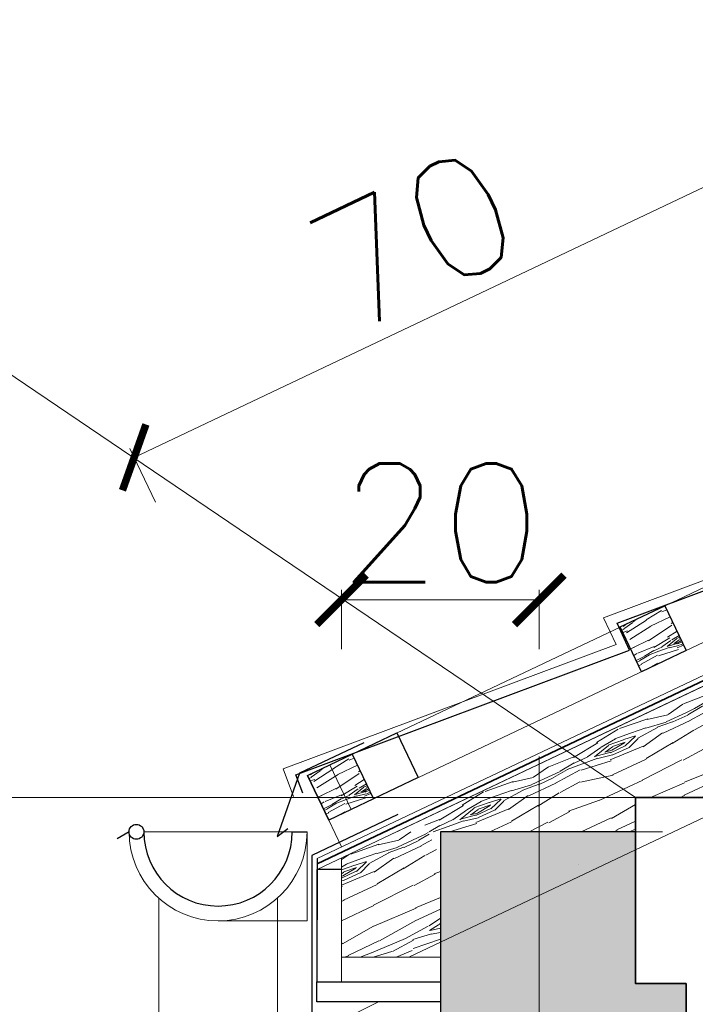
# Model space of a CAD drawing. Header units: millimetres. Extents: x -740 to 33545, y 5178 to 22494.
# Tile 170 of 250: x 8826 to 8894, y 13482 to 13581. Entities that reach past the tile are written whole.
import ezdxf
from ezdxf.lldxf.tags import DXFTag

# ---------------------------------------------------------------- set-up
doc = ezdxf.new("R2010")
doc.units = ezdxf.units.MM
doc.header["$MEASUREMENT"] = 0
doc.layers.get('Defpoints').update_dxf_attribs({"color": 252})
for name, color, linetype, lineweight in [('A_istniejÄ…ce Ĺ›ciany', 252, 'Continuous', 35), ('A_izolacja', 252, 'Continuous', 9), ('A_l.przerywana', 252, 'ICAD_ISO03W100', 9), ('l. przekrojowa', 252, 'Continuous', 30), ('l.przerywana', 252, 'ICAD_ISO03W100', 5), ('l.widokowa', 252, 'Continuous', 15), ('l.wypeĹ‚nien', 252, 'Continuous', 5), ('l.wypeĹ‚nieĹ„', 252, 'Continuous', 5), ('wymiarowanie', 252, 'Continuous', 9)]:
    doc.layers.add(name, color=color, linetype=linetype, lineweight=lineweight)
doc.styles.add('styl2', font='simplex.shx')
tags = doc.linetypes.add('ICAD_ISO03W100', pattern=[30, 12, -18]).pattern_tags.tags
tags[6:7] = [DXFTag(74, 4), DXFTag(75, 0), DXFTag(340, '0'), DXFTag(46, 1.0), DXFTag(50, 0.0), DXFTag(44, 0.0), DXFTag(45, 0.0)]
tags[4:5] = [DXFTag(74, 4), DXFTag(75, 0), DXFTag(340, '0'), DXFTag(46, 1.0), DXFTag(50, 0.0), DXFTag(44, 0.0), DXFTag(45, 0.0)]
doc.dimstyles.new('Skala 1-50', dxfattribs={"dimtxt": 12, "dimasz": 5, "dimexe": 1, "dimexo": 1, "dimgap": 1.5, "dimtad": 1, "dimdec": 1, "dimrnd": 0.5, "dimtxsty": 'styl2', "dimblk": 'ARCHTICK', "dimcen": 5, "dimadec": 0, "dimazin": 0, "dimtfac": 1, "dimtdec": 1, "dimtmove": 1, "dimatfit": 3, "dimldrblk": 'ARCHTICK', "dimfxl": 0, "dimlwd": -1, "dimlwe": -1, "dimarcsym": 0})

# ---------------------------------------------------------------- blocks, each defined once
blk = doc.blocks.new('_ArchTick')
at = {"color": 0, "linetype": 'ByBlock', "const_width": 0.15}
blk.add_lwpolyline([(-0.5, -0.5), (0.5, 0.5)], dxfattribs=at)
blk = doc.blocks.new('*D1730')
at = {"layer": 'Defpoints', "color": 0}
for p in [(8715.796005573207, 13845.3221379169), (9285.313482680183, 13845.3221379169), (8739.065644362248, 13499.58975903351)]:
    blk.add_point(p, dxfattribs=at)
at = {"layer": 'wymiarowanie', "color": 0}
for p, q in [((8720.796005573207, 13845.3221379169), (8714.796005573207, 13845.3221379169)), ((8715.796005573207, 13499.58975903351), (8715.796005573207, 13845.3221379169)), ((8720.796005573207, 13499.58975903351), (8714.796005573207, 13499.58975903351))]:
    blk.add_line(p, q, dxfattribs=at)
at = {"layer": 'wymiarowanie', "color": 0, "xscale": 5, "yscale": 5, "zscale": 5}
for p, rotation in [((8715.796005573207, 13845.3221379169), 90), ((8715.796005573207, 13499.58975903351), 270)]:
    blk.add_blockref('_ArchTick', p, dxfattribs=dict(at, rotation=rotation))
at = {"layer": 'wymiarowanie', "color": 0, "insert": (8707.450005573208, 13672.45594847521), "char_height": 12, "attachment_point": 5, "rotation": 90, "style": 'styl2'}
blk.add_mtext('345,5', dxfattribs=at)
blk = doc.blocks.new('*D1761')
at = {"layer": 'Defpoints', "color": 0}
for p in [(8900.692276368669, 13566.87598462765), (8913.216103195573, 13540.47125995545), (8849.98845261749, 13510.48222744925)]:
    blk.add_point(p, dxfattribs=at)
at = {"layer": 'wymiarowanie', "color": 0}
for p, q in [((8837.464625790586, 13536.88695212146), (8900.692276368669, 13566.87598462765)), ((8902.834989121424, 13562.35837662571), (8900.263733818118, 13567.77950622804)), ((8839.607338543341, 13532.36934411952), (8837.036083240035, 13537.79047372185))]:
    blk.add_line(p, q, dxfattribs=at)
at = {"layer": 'wymiarowanie', "color": 0, "xscale": 5, "yscale": 5, "zscale": 5}
for p, rotation in [((8900.692276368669, 13566.87598462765), 25.37510224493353), ((8837.464625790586, 13536.88695212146), 205.3751022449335)]:
    blk.add_blockref('_ArchTick', p, dxfattribs=dict(at, rotation=rotation))
at = {"layer": 'wymiarowanie', "color": 0, "insert": (8865.735819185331, 13558.92893685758), "char_height": 12, "attachment_point": 5, "rotation": 25.375102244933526, "style": 'styl2'}
blk.add_mtext('70', dxfattribs=at)
blk = doc.blocks.new('*D2462')
at = {"layer": 'Defpoints', "color": 0}
for p in [(8878.427490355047, 13522.48330429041), (8858.427490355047, 13496.40521607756), (8878.427490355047, 13496.40521607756)]:
    blk.add_point(p, dxfattribs=at)
at = {"layer": 'wymiarowanie', "color": 0}
for p, q in [((8858.427490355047, 13517.48330429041), (8858.427490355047, 13523.48330429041)), ((8878.427490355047, 13517.48330429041), (8878.427490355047, 13523.48330429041)), ((8858.427490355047, 13522.48330429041), (8878.427490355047, 13522.48330429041))]:
    blk.add_line(p, q, dxfattribs=at)
at = {"layer": 'wymiarowanie', "color": 0, "xscale": 5, "yscale": 5, "zscale": 5, "rotation": 180}
blk.add_blockref('_ArchTick', (8858.427490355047, 13522.48330429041), dxfattribs=at)
at = {"layer": 'wymiarowanie', "color": 0, "xscale": 5, "yscale": 5, "zscale": 5}
blk.add_blockref('_ArchTick', (8878.427490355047, 13522.48330429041), dxfattribs=at)
at = {"layer": 'wymiarowanie', "color": 0, "insert": (8868.427490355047, 13530.28330429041), "char_height": 12, "attachment_point": 5, "style": 'styl2'}
blk.add_mtext('20', dxfattribs=at)

msp = doc.modelspace()

# ---------------------------------------------------------------- hatches: boundary and pattern name
at = {"layer": 'l.wypeĹ‚nien'}
h = msp.add_hatch(dxfattribs=at)
h.set_pattern_fill('WOOD8', color=256, scale=15, angle=25, style=0)
h.set_pattern_definition([(374.6952, (-0.6669097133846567, 12.43302985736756), (87.90695533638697, 24.44110250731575), [1.677045, -166.02804]), (25, (0.9552836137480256, 12.85845765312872), (7.255342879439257, 19.93389073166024), [1.65, -13.35]), (43.4349, (2.450691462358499, 13.55577778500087), (20.84997571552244, 26.27314570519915), [1.42302, -46.011135]), (197.875, (3.484028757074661, 14.53415094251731), (101.501585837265, 30.78032644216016), [1.209345, -119.724525]), (199.8056, (2.333066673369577, 14.16295519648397), (142.2854208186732, 49.79819162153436), [1.65681, -164.023605]), (219.0362, (0.7742660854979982, 13.60158123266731), (-34.44459622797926, -32.61241563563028), [1.855395, -59.99118]), (34.46230000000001, (0.4206596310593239, 12.9401717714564), (61.63383241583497, 45.29096604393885), [0.91242, -90.329025]), (378.6598000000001, (1.172943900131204, 13.45647437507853), (-115.0962102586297, -37.11954935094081), [1.35831, -134.472465]), (210.7106, (2.459852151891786, 13.89106286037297), (-116.0122611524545, -70.64809635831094), [1.507485, -149.240655]), (193.6901, (1.163783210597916, 13.12118929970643), (60.71773636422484, 11.7625158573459), [0.76485, -75.720435]), (379.8056, (-1.827032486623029, 11.72654903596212), (-142.2854208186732, -49.79819162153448), [1.65681, -164.023605]), (373.6901, (-0.2682318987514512, 12.28792299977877), (-60.71773636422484, -11.76251585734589), [1.5297, -74.955585]), (25, (1.218015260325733, 12.64995805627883), (7.255342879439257, 19.93389073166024), [1.8, -13.2]), (45.556, (2.849369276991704, 13.41067092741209), (55.29458663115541, 58.88556050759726), [1.2816, -126.87846]), (28.8141, (3.746760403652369, 14.32565134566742), (183.9853135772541, 102.3445308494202), [2.254995, -223.244445]), (379.8056, (5.722560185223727, 15.41248860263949), (-142.2854208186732, -49.79819162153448), [1.65681, -164.023605]), (25, (7.281360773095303, 15.97386256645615), (7.255342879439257, 19.93389073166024), [1.65, -13.35]), (30.1944, (-4.817848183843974, 10.33190877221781), (129.6069335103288, 76.98729539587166), [1.65681, -164.023605]), (379.8056, (-3.385833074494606, 11.16517507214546), (-142.2854208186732, -49.79819162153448), [1.65681, -164.023605]), (25, (-4.944633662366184, 10.60380110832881), (7.255342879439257, 19.93389073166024), [0.8999999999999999, -14.1]), (30.1944, (-4.128956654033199, 10.98415754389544), (129.6069335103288, 76.98729539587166), [1.65681, -164.023605]), (25, (-2.696941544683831, 11.81742384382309), (7.255342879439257, 19.93389073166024), [1.5, -13.5]), (35.30480000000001, (-1.337479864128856, 12.45135123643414), (-75.22847245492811, -51.63019678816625), [1.677045, -166.02804]), (30.1944, (0.03114250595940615, 13.42056370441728), (129.6069335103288, 76.98729539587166), [1.65681, -164.023605]), (379.8056, (1.463157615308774, 14.25383000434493), (-142.2854208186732, -49.79819162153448), [1.65681, -164.023605]), (379.8056, (3.02195820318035, 14.81520396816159), (-142.2854208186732, -49.79819162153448), [1.65681, -164.023605]), (376.8699, (4.580758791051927, 15.37657793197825), (-87.90696763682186, -24.4410340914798), [2.121315, -103.94469]), (25, (6.610790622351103, 15.99218394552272), (7.255342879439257, 19.93389073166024), [2.25, -12.75]), (372.4712000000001, (9.87057030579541, 7.581842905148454), (74.31235979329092, 18.10176025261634), [1.382925, -136.910235]), (379.2894000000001, (11.2208712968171, 7.880485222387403), (-128.690825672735, -43.45882700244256), [1.507485, -149.240655]), (33.13010000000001, (9.87057030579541, 7.581842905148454), (75.22842795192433, 51.63025018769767), [1.060665, -105.005355]), (34.46230000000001, (10.75880074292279, 8.161538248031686), (61.63383241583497, 45.29096604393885), [1.824825, -89.416605]), (25, (-1.331247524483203, 2.854869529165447), (7.255342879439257, 19.93389073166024), [1.8, -13.2]), (375.5377, (0.3001064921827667, 3.615582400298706), (-74.31235667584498, -18.10178302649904), [0.91242, -90.329025]), (226.8014, (1.179176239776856, 3.859992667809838), (34.44458076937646, 32.61243909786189), [0.8077799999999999, -79.969695]), (217.9946, (0.6262308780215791, 3.271136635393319), (109.6730291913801, 84.24267088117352), [2.001255, -198.123705]), (377.875, (11.36597815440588, 8.279163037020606), (-101.5015858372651, -30.7803264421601), [1.209345, -119.724525]), (32.125, (11.36597815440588, 8.279163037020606), (88.82305976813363, 57.96951333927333), [1.209345, -119.724525]), (25, (-1.204462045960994, 2.582977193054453), (7.255342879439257, 19.93389073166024), [1.2, -13.8]), (219.0362, (-0.1168927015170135, 3.090119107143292), (-34.44459622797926, -32.61241563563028), [1.23693, -60.60966000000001]), (381.6335, (1.596175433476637, 4.385455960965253), (-223.853203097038, -87.83361267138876), [2.55441, -252.886395]), (382.7094, (3.970653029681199, 5.32718636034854), (-332.6100520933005, -138.5480159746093), [3.753, -371.54688]), (28.1798, (7.432699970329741, 6.776058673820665), (224.7692753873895, 121.3621549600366), [2.70417, -267.712185]), (34.46230000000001, (9.81633825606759, 8.05307414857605), (61.63383241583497, 45.29096604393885), [2.737245, -88.50420000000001]), (35.30480000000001, (-0.760712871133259, 1.63135401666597), (-75.22847245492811, -51.63019678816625), [1.677045, -166.02804]), (40.9454, (0.6079094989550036, 2.600566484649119), (-48.03919571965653, -38.95171180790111), [2.18403, -107.01762]), (25, (2.257584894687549, 4.031849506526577), (7.255342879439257, 19.93389073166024), [1.95, -13.05]), (376.8699, (4.024885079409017, 4.855955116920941), (-87.90696763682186, -24.4410340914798), [2.121315, -103.94469]), (28.5763, (6.054916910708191, 5.471561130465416), (197.5800458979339, 108.6836036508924), [2.40468, -238.063605]), (376.2538000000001, (8.166662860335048, 6.621791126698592), (101.5016091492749, 30.78023941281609), [1.972935, -195.321255]), (370.9638, (10.06074852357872, 7.174004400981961), (-47.12311945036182, -5.423234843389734), [1.855395, -59.99118]), (25, (11.88228075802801, 7.526878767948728), (7.255342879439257, 19.93389073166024), [1.05, -13.95]), (199.8056, (1.596175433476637, 4.385455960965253), (142.2854208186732, 49.79819162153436), [3.313605, -162.36681]), (380.2364000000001, (-1.774996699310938, 3.80649270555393), (-155.8800179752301, -56.13751749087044), [3.61248, -177.011445]), (25, (1.614496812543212, 5.056026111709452), (7.255342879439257, 19.93389073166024), [3.45, -11.55]), (29.08560000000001, (4.741258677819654, 6.514059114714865), (170.3907710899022, 96.00512621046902), [4.210694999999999, -206.324325]), (25, (8.420965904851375, 8.560948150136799), (7.255342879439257, 19.93389073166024), [3.75, -11.25]), (32.125, (-0.4437491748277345, 0.9516231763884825), (88.82305976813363, 57.96951333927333), [3.62802, -117.30585]), (31.3402, (2.62878064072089, 2.880887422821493), (102.4176423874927, 64.30882589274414), [2.71662, -133.114155]), (382.5104000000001, (4.949026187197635, 4.293849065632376), (-305.4209498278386, -125.8691633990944), [3.453255, -341.87268]), (378.4802, (8.139180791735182, 5.615935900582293), (-372.4778528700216, -124.0372767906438), [5.28417, -523.13328]), (28.0128, (-4.564277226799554, 9.78812409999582), (238.3638027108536, 127.7016033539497), [2.853945, -282.540525]), (376.8699, (-2.044692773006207, 11.12853231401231), (-87.90696763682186, -24.4410340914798), [3.18198, -102.88404]), (382.6141000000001, (1.000354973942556, 12.05194133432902), (-319.0153583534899, -132.2089210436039), [3.60312, -356.70924]), (35.6197, (4.326455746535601, 13.43742090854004), (-136.86216407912, -96.92134657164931), [2.44182, -241.74048]), (25, (6.311416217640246, 14.85954324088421), (7.255342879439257, 19.93389073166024), [3, -12]), (381.8202000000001, (-5.324990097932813, 11.41947811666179), (-237.4477096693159, -94.17316490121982), [2.70417, -267.712185]), (31.009, (-2.814566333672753, 12.42460125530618), (-129.6068950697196, -76.987345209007), [2.86575, -283.708845]), (31.7098, (-0.3583746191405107, 13.90095563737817), (-116.0123296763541, -70.64800528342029), [2.56758, -254.19105]), (379.2894000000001, (1.825924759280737, 15.25052454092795), (-128.690825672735, -43.45882700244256), [3.01497, -147.73317]), (372.9052, (4.671633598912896, 16.24648699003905), (-135.0301227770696, -29.86413131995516), [2.14767, -212.619645]), (34.46230000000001, (6.765058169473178, 16.72614683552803), (61.63383241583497, 45.29096604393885), [1.824825, -89.416605]), (28.8141, (-4.12052805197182, 8.836500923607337), (183.9853135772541, 102.3445308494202), [2.254995, -223.244445]), (372.1957, (-2.144728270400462, 9.923338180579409), (-195.7478578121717, -41.62659654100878), [3.38415, -335.03127]), (25, (1.163051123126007, 10.63824760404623), (7.255342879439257, 19.93389073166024), [3.75, -11.25]), (30.4403, (4.561705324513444, 12.22306608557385), (-143.2015572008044, -83.32654185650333), [3.16425, -313.261095]), (31.7098, (7.289789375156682, 13.82620594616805), (-116.0123296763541, -70.64800528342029), [2.56758, -254.19105]), (25, (-5.768739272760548, 12.37110129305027), (7.255342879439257, 19.93389073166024), [2.55, -12.45]), (33.13010000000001, (-3.45765441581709, 13.44877786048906), (75.22842795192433, 51.63025018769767), [4.242645, -101.823375]), (382.6141000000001, (0.09526733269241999, 15.76755923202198), (-319.0153583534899, -132.2089210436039), [3.60312, -356.70924]), (379.4725000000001, (3.421368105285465, 17.153038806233), (298.1654314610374, 105.9357284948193), [4.67172, -462.500625]), (31.8428, (0, 0), (-218.4298785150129, -134.9569950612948), [3.77691, -373.913445]), (25, (3.208475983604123, 1.992656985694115), (7.255342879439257, 19.93389073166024), [4.2, -10.8]), (381.3478000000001, (7.014968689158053, 3.767653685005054), (-434.1116011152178, -169.3284367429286), [7.06434, -699.370365]), (25, (-2.218745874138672, 4.758115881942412), (7.255342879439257, 19.93389073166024), [3.6, -11.4]), (29.7636, (1.043962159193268, 6.279541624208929), (143.2015774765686, 83.3265208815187), [3.61248, -177.011445]), (383.1524, (4.179884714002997, 8.072859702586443), (-414.1777485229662, -176.5836808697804), [4.652415, -460.58946]), (382.2737000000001, (8.457608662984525, 9.902088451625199), (-278.2315888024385, -113.1909177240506), [3.15357, -312.20337]), (379.8056, (-3.233029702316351, 6.933254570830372), (-142.2854208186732, -49.79819162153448), [3.313605, -162.36681]), (25, (-0.1154285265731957, 8.056002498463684), (7.255342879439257, 19.93389073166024), [4.8, -10.2]), (26.9092, (4.234848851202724, 10.08457015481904), (387.9044465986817, 197.4338840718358), [4.502505, -445.747425]), (28.5763, (8.249841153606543, 12.12229850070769), (197.5800458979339, 108.6836036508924), [2.40468, -238.063605])])
h.paths.add_polyline_path([(8926.766864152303, 13515.56311260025), (8922.106901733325, 13513.41516117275), (8916.287955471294, 13513.41516117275), (8916.287955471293, 13510.73299063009), (8898.427490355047, 13502.50043249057), (8888.17426038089, 13502.50043249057), (8888.17426038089, 13499.02756427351), (8878.427490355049, 13499.02756427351), (8868.427490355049, 13499.02756427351), (8867.187362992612, 13499.02756427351), (8866.59098427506, 13500.27718162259), (8921.655140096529, 13526.39424818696)])
h.paths.add_polyline_path([(8863.956342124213, 13499.02756427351), (8867.187362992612, 13499.02756427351), (8868.427490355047, 13496.42907337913), (8868.427490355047, 13487.86687621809), (8865.237554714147, 13486.35388178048), (8858.427490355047, 13486.35388178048), (8858.427490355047, 13495.21945983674), (8858.427490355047, 13496.40521607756)])
h = msp.add_hatch(dxfattribs=at)
h.set_pattern_fill('WOOD8', color=256, scale=10, angle=25.37510224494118, style=0)
h.set_pattern_definition([(15.07030224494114, (6565.990117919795, -2814.51909694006), (58.49670824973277, 16.67738744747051), [1.11803, -110.68536]), (25.37510224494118, (6567.069700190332, -2814.228404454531), (4.749790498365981, 13.32064150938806), [1.1, -8.9]), (43.81000224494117, (6568.063573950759, -2813.757007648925), (13.78501727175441, 17.60605445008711), [0.94868, -30.67409]), (198.2501022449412, (6568.748180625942, -2813.100262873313), (67.53193360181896, 20.96277968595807), [0.8062300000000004, -79.81635000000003]), (200.1807022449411, (6567.982509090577, -2813.352744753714), (94.63757113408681, 33.81908506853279), [1.10454, -109.34907]), (219.4113022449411, (6566.945781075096, -2813.733789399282), (-22.82023576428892, -21.89147730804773), [1.23693, -39.99412]), (34.83740224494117, (6566.712935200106, -2814.176262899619), (40.89066947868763, 30.46233003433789), [0.6082799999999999, -60.21934999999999]), (19.03490224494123, (6567.212193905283, -2813.828785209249), (-76.56715490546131, -25.2481712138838), [0.9055399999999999, -89.64831]), (211.0857022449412, (6568.068217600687, -2813.533449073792), (-77.03150768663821, -47.60405496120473), [1.00499, -99.49377000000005]), (194.0652022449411, (6567.207550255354, -2814.052343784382), (40.42628617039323, 8.1065106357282), [0.5099, -50.48029]), (20.18070224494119, (6565.219802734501, -2814.995137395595), (-94.6375711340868, -33.81908506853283), [1.10454, -109.34907]), (14.06520224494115, (6566.256530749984, -2814.614092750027), (-40.42628617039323, -8.106510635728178), [1.0198, -49.97039]), (25.37510224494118, (6567.245760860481, -2814.366254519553), (4.749790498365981, 13.32064150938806), [1.2, -8.8]), (45.93110224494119, (6568.329986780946, -2813.852003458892), (36.60526283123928, 39.49753126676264), [0.8544, -84.58564000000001]), (29.18920224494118, (6568.924241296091, -2813.238112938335), (122.2075663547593, 69.031225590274), [1.50333, -148.82963]), (20.18070224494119, (6570.236669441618, -2812.50494695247), (-94.6375711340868, -33.81908506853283), [1.10454, -109.34907]), (25.37510224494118, (6571.273397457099, -2812.123902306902), (4.749790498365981, 13.32064150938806), [1.1, -8.9]), (30.56950224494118, (6563.232055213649, -2815.937931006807), (86.06676105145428, 51.88943078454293), [1.10454, -109.34907]), (20.18070224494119, (6564.18307471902, -2815.376182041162), (-94.6375711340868, -33.81908506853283), [1.10454, -109.34907]), (25.37510224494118, (6563.146346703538, -2815.757226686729), (4.749790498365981, 13.32064150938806), [0.6, -9.399999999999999]), (30.56950224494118, (6563.688459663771, -2815.500101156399), (86.06676105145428, 51.88943078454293), [1.10454, -109.34907]), (25.37510224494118, (6564.639479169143, -2814.938352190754), (4.749790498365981, 13.32064150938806), [1, -9]), (35.67990224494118, (6565.54300076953, -2814.509809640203), (-49.92590115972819, -34.74772685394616), [1.11803, -110.68536]), (30.56950224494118, (6566.451166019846, -2813.857708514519), (86.06676105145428, 51.88943078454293), [1.10454, -109.34907]), (20.18070224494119, (6567.402185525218, -2813.295959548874), (-94.6375711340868, -33.81908506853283), [1.10454, -109.34907]), (20.18070224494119, (6568.438913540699, -2812.914914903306), (-94.6375711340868, -33.81908506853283), [1.10454, -109.34907]), (17.24500224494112, (6569.475641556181, -2812.533870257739), (-58.49671674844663, -16.67734189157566), [1.41421, -69.29646000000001]), (25.37510224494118, (6570.826280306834, -2812.114615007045), (4.749790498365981, 13.32064150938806), [1.5, -8.5]), (12.84630224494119, (6573.036126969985, -2817.707161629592), (49.46150671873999, 12.39191648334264), [0.9219500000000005, -91.27349000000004]), (19.66450224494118, (6573.935004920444, -2817.502177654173), (-85.6023699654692, -29.53359919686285), [1.004990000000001, -99.49377000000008]), (33.50520224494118, (6573.036126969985, -2817.707161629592), (49.92587125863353, 34.74776225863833), [0.7071099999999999, -70.00357]), (34.83740224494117, (6573.625737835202, -2817.316829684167), (40.89066947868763, 30.46233003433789), [1.21655, -59.61106999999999]), (25.37510224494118, (6565.58903924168, -2820.907299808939), (4.749790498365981, 13.32064150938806), [1.2, -8.8]), (15.91280224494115, (6566.673265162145, -2820.393048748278), (-49.46150454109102, -12.39193165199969), [0.60828, -60.21935]), (227.1765022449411, (6567.258232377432, -2820.226275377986), (22.8202253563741, 21.89149288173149), [0.53852, -53.31313]), (218.3697022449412, (6566.892180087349, -2820.621250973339), (72.74611034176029, 56.63924296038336), [1.33417, -132.08247]), (18.25010224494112, (6574.030000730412, -2817.235764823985), (-67.53193360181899, -20.962779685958), [0.80623, -79.81635]), (32.50010224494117, (6574.030000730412, -2817.235764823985), (58.96109731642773, 39.03318064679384), [0.80623, -79.81635]), (25.37510224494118, (6565.67474775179, -2821.088004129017), (4.749790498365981, 13.32064150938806), [0.8, -9.200000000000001]), (219.4113022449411, (6566.3975650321, -2820.745170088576), (-22.82023576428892, -21.89147730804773), [0.8246199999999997, -40.40644]), (22.00860224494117, (6567.533932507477, -2819.874154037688), (-148.8489224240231, -59.53149012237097), [1.702939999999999, -168.59093]), (23.08450224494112, (6569.112773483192, -2819.23598386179), (-221.1305925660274, -93.81503505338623), [2.502000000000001, -247.6979200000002]), (28.55490224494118, (6571.414431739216, -2818.254979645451), (149.3132894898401, 81.88737081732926), [1.80278, -178.47479]), (34.83740224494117, (6572.997916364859, -2817.39325089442), (40.89066947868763, 30.46233003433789), [1.82483, -59.0028]), (35.67990224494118, (6565.974727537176, -2821.720469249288), (-49.92590115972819, -34.74772685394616), [1.11803, -110.68536]), (41.32050224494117, (6566.882892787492, -2821.068368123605), (-31.8554401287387, -26.17691756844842), [1.456019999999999, -71.34507999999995]), (25.37510224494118, (6567.976406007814, -2820.106999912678), (4.749790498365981, 13.32064150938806), [1.3, -8.7]), (17.24500224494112, (6569.150984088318, -2819.549894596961), (-58.49671674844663, -16.67734189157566), [1.41421, -69.29646000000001]), (28.95140224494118, (6570.501622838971, -2819.130639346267), (131.2428602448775, 73.3165175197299), [1.60312, -158.70907]), (16.62890224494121, (6571.904403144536, -2818.354619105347), (67.53194952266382, 20.96272176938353), [1.31529, -130.21417]), (11.33890224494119, (6573.164689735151, -2817.978218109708), (-31.39107012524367, -3.821080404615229), [1.23693, -39.99412]), (25.37510224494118, (6574.377478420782, -2817.735023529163), (4.749790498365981, 13.32064150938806), [0.7000000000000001, -9.3]), (200.1807022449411, (6567.533932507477, -2819.874154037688), (94.63757113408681, 33.81908506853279), [2.20907, -108.24454]), (20.61150224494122, (6565.289059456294, -2820.274834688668), (-103.6727738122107, -38.10454511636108), [2.40832, -118.00763]), (25.37510224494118, (6567.543219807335, -2819.427036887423), (4.749790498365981, 13.32064150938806), [2.3, -7.7]), (29.46070224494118, (6569.621319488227, -2818.441389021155), (113.1724004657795, 64.74571326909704), [2.807129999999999, -137.54955]), (25.37510224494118, (6572.065471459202, -2817.060765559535), (4.749790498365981, 13.32064150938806), [2.5, -7.5]), (32.50010224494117, (6566.188998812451, -2822.172230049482), (58.96109731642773, 39.03318064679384), [2.41868, -78.2039]), (31.71530224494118, (6568.228887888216, -2820.872671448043), (67.99629036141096, 43.31863175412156), [1.81108, -88.74277000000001]), (22.88550224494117, (6569.769518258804, -2819.920590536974), (-203.0602494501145, -85.2439814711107), [2.30217, -227.91512]), (18.85530224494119, (6571.890472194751, -2819.025294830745), (-247.7718886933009, -84.31541852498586), [3.52278, -348.7555199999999]), (28.38790224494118, (6563.403472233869, -2816.299339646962), (158.3484450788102, 86.17291224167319), [1.90263, -188.36035]), (17.24500224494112, (6565.077309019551, -2815.394756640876), (-58.49671674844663, -16.67734189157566), [2.12132, -68.58936000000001]), (22.98920224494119, (6567.10326714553, -2814.765873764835), (-212.0953244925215, -89.52972853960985), [2.40208, -237.80616]), (35.99480224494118, (6569.314573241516, -2813.827723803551), (-90.81647597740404, -65.21017876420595), [1.62788, -161.16032]), (25.37510224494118, (6570.63164503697, -2812.870999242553), (4.749790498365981, 13.32064150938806), [2, -8]), (22.19530224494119, (6562.889221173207, -2815.215113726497), (-157.8840637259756, -63.8171006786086), [1.802779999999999, -178.4747899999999]), (31.38410224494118, (6564.558414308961, -2814.534089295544), (-86.06673520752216, -51.88946382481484), [1.9105, -189.13923]), (32.08490224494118, (6566.189396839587, -2813.539154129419), (-77.03155376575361, -47.60399454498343), [1.71172, -169.4607]), (19.66450224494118, (6567.639675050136, -2812.629927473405), (-85.6023699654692, -29.53359919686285), [2.009980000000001, -98.48878000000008]), (13.28030224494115, (6569.532426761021, -2811.95354669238), (-89.88781126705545, -20.49833071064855), [1.43178, -141.7464299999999]), (34.83740224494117, (6570.92591976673, -2811.624643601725), (40.89066947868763, 30.46233003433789), [1.21655, -59.61106999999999]), (29.18920224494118, (6563.703452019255, -2816.931804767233), (122.2075663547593, 69.031225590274), [1.50333, -148.82963]), (12.57080224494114, (6565.015880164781, -2816.198638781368), (-130.314096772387, -28.60480758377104), [2.2561, -223.35418]), (25.37510224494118, (6567.21789896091, -2815.70760597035), (4.749790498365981, 13.32064150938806), [2.5, -7.5]), (30.81540224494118, (6569.476702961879, -2814.636249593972), (-95.10198176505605, -56.17483801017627), [2.109499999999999, -208.8407299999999]), (32.08490224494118, (6571.288389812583, -2813.555605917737), (-77.03155376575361, -47.60399454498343), [1.71172, -169.4607]), (25.37510224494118, (6562.589241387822, -2814.582648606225), (4.749790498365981, 13.32064150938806), [1.7, -8.299999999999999]), (33.50520224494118, (6564.125228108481, -2813.854126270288), (49.92587125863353, 34.74776225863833), [2.82843, -67.88225]), (22.98920224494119, (6566.483671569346, -2812.29279848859), (-212.0953244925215, -89.52972853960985), [2.40208, -237.80616]), (19.84760224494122, (6568.694977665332, -2811.354648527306), (198.3103399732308, 71.92364307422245), [3.114480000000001, -308.3337500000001]), (32.21790224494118, (6566.488978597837, -2822.804695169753), (-145.0277810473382, -90.92273514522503), [2.51794, -249.2756299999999]), (25.37510224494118, (6568.619219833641, -2821.462282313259), (4.749790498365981, 13.32064150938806), [2.8, -7.199999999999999]), (21.72290224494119, (6571.149080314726, -2820.262363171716), (-288.6625012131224, -114.7778774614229), [4.70956, -466.24691]), (25.37510224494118, (6564.989079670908, -2819.642369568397), (4.749790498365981, 13.32064150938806), [2.4, -7.6]), (30.13870224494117, (6567.157531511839, -2818.613867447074), (95.10199537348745, 56.17482411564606), [2.408319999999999, -118.00763]), (23.52750224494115, (6569.240274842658, -2817.404661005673), (-275.3418855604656, -119.5276022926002), [3.101610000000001, -307.0596400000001]), (22.64880224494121, (6572.084046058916, -2816.166531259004), (-184.989731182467, -76.67333135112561), [2.10238, -208.13558]), (20.18070224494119, (6564.303411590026, -2818.196735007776), (-94.6375711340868, -33.81908506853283), [2.20907, -108.24454]), (25.37510224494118, (6566.376867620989, -2817.434645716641), (4.749790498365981, 13.32064150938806), [3.2, -6.800000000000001]), (27.28430224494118, (6569.26813674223, -2816.063309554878), (257.7357259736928, 133.312770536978), [3.00167, -297.16495]), (28.95140224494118, (6571.935847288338, -2814.687329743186), (131.2428602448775, 73.3165175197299), [1.60312, -158.70907])])
h.paths.add_polyline_path([(8893.282726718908, 13517.36426330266), (8888.76511871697, 13515.22155054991), (8886.622405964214, 13519.73915855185), (8891.140013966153, 13521.8818713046)])
h = msp.add_hatch(dxfattribs=at)
h.set_pattern_fill('WOOD8', color=256, scale=10, angle=25.37510224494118, style=0)
h.set_pattern_definition([(15.07030224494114, (6534.366861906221, -2829.518086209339), (58.49670824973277, 16.67738744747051), [1.11803, -110.68536]), (25.37510224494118, (6535.446444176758, -2829.22739372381), (4.749790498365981, 13.32064150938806), [1.1, -8.9]), (43.81000224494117, (6536.440317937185, -2828.755996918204), (13.78501727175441, 17.60605445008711), [0.94868, -30.67409]), (198.2501022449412, (6537.124924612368, -2828.099252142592), (67.53193360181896, 20.96277968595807), [0.8062300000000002, -79.81635000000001]), (200.1807022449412, (6536.359253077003, -2828.351734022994), (94.63757113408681, 33.81908506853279), [1.10454, -109.34907]), (219.4113022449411, (6535.322525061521, -2828.732778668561), (-22.82023576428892, -21.89147730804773), [1.23693, -39.99412]), (34.83740224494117, (6535.089679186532, -2829.175252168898), (40.89066947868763, 30.46233003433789), [0.6082799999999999, -60.21934999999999]), (19.03490224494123, (6535.588937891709, -2828.827774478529), (-76.56715490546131, -25.2481712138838), [0.90554, -89.64831000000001]), (211.0857022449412, (6536.444961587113, -2828.532438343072), (-77.03150768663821, -47.60405496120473), [1.00499, -99.49377000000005]), (194.0652022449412, (6535.58429424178, -2829.051333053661), (40.42628617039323, 8.1065106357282), [0.5099, -50.48029]), (20.18070224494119, (6533.596546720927, -2829.994126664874), (-94.6375711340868, -33.81908506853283), [1.10454, -109.34907]), (14.06520224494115, (6534.633274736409, -2829.613082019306), (-40.42628617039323, -8.106510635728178), [1.0198, -49.97039]), (25.37510224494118, (6535.622504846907, -2829.365243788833), (4.749790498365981, 13.32064150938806), [1.2, -8.8]), (45.93110224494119, (6536.706730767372, -2828.850992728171), (36.60526283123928, 39.49753126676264), [0.8544, -84.58564000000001]), (29.18920224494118, (6537.300985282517, -2828.237102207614), (122.2075663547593, 69.031225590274), [1.50333, -148.82963]), (20.18070224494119, (6538.613413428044, -2827.503936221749), (-94.6375711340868, -33.81908506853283), [1.10454, -109.34907]), (25.37510224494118, (6539.650141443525, -2827.122891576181), (4.749790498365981, 13.32064150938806), [1.1, -8.9]), (30.56950224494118, (6531.608799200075, -2830.936920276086), (86.06676105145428, 51.88943078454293), [1.10454, -109.34907]), (20.18070224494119, (6532.559818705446, -2830.375171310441), (-94.6375711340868, -33.81908506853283), [1.10454, -109.34907]), (25.37510224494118, (6531.523090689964, -2830.756215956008), (4.749790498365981, 13.32064150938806), [0.6, -9.399999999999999]), (30.56950224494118, (6532.065203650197, -2830.499090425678), (86.06676105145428, 51.88943078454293), [1.10454, -109.34907]), (25.37510224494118, (6533.016223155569, -2829.937341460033), (4.749790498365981, 13.32064150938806), [1, -9]), (35.67990224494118, (6533.919744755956, -2829.508798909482), (-49.92590115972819, -34.74772685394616), [1.11803, -110.68536]), (30.56950224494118, (6534.827910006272, -2828.856697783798), (86.06676105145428, 51.88943078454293), [1.10454, -109.34907]), (20.18070224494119, (6535.778929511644, -2828.294948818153), (-94.6375711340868, -33.81908506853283), [1.10454, -109.34907]), (20.18070224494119, (6536.815657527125, -2827.913904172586), (-94.6375711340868, -33.81908506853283), [1.10454, -109.34907]), (17.24500224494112, (6537.852385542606, -2827.532859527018), (-58.49671674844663, -16.67734189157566), [1.41421, -69.29646000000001]), (25.37510224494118, (6539.20302429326, -2827.113604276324), (4.749790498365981, 13.32064150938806), [1.5, -8.5]), (12.84630224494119, (6541.412870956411, -2832.706150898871), (49.46150671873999, 12.39191648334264), [0.9219500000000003, -91.27349000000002]), (19.66450224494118, (6542.31174890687, -2832.501166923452), (-85.6023699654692, -29.53359919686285), [1.00499, -99.49377000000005]), (33.50520224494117, (6541.412870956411, -2832.706150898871), (49.92587125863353, 34.74776225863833), [0.7071099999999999, -70.00357]), (34.83740224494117, (6542.002481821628, -2832.315818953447), (40.89066947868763, 30.46233003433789), [1.21655, -59.61106999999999]), (25.37510224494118, (6533.965783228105, -2835.906289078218), (4.749790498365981, 13.32064150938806), [1.2, -8.8]), (15.91280224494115, (6535.050009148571, -2835.392038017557), (-49.46150454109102, -12.39193165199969), [0.60828, -60.21935]), (227.1765022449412, (6535.634976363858, -2835.225264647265), (22.8202253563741, 21.89149288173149), [0.53852, -53.31313]), (218.3697022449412, (6535.268924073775, -2835.620240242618), (72.74611034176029, 56.63924296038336), [1.33417, -132.08247]), (18.25010224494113, (6542.406744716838, -2832.234754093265), (-67.53193360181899, -20.962779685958), [0.80623, -79.81635]), (32.50010224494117, (6542.406744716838, -2832.234754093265), (58.96109731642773, 39.03318064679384), [0.80623, -79.81635]), (25.37510224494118, (6534.051491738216, -2836.086993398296), (4.749790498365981, 13.32064150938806), [0.8, -9.200000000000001]), (219.4113022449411, (6534.774309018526, -2835.744159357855), (-22.82023576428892, -21.89147730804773), [0.8246199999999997, -40.40644]), (22.00860224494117, (6535.910676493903, -2834.873143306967), (-148.8489224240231, -59.53149012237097), [1.70294, -168.59093]), (23.08450224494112, (6537.489517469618, -2834.234973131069), (-221.1305925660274, -93.81503505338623), [2.502000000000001, -247.6979200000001]), (28.55490224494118, (6539.791175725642, -2833.25396891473), (149.3132894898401, 81.88737081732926), [1.80278, -178.47479]), (34.83740224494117, (6541.374660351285, -2832.3922401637), (40.89066947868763, 30.46233003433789), [1.82483, -59.0028]), (35.67990224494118, (6534.351471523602, -2836.719458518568), (-49.92590115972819, -34.74772685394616), [1.11803, -110.68536]), (41.32050224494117, (6535.259636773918, -2836.067357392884), (-31.8554401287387, -26.17691756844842), [1.45602, -71.34507999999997]), (25.37510224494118, (6536.35314999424, -2835.105989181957), (4.749790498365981, 13.32064150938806), [1.3, -8.7]), (17.24500224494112, (6537.527728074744, -2834.54888386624), (-58.49671674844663, -16.67734189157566), [1.41421, -69.29646000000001]), (28.95140224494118, (6538.878366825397, -2834.129628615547), (131.2428602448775, 73.3165175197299), [1.60312, -158.70907]), (16.62890224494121, (6540.281147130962, -2833.353608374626), (67.53194952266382, 20.96272176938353), [1.31529, -130.21417]), (11.33890224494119, (6541.541433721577, -2832.977207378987), (-31.39107012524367, -3.821080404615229), [1.23693, -39.99412]), (25.37510224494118, (6542.754222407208, -2832.734012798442), (4.749790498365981, 13.32064150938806), [0.7000000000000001, -9.3]), (200.1807022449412, (6535.910676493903, -2834.873143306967), (94.63757113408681, 33.81908506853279), [2.20907, -108.24454]), (20.61150224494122, (6533.66580344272, -2835.273823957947), (-103.6727738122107, -38.10454511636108), [2.40832, -118.00763]), (25.37510224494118, (6535.919963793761, -2834.426026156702), (4.749790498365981, 13.32064150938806), [2.3, -7.7]), (29.46070224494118, (6537.998063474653, -2833.440378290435), (113.1724004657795, 64.74571326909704), [2.807129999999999, -137.54955]), (25.37510224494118, (6540.442215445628, -2832.059754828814), (4.749790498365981, 13.32064150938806), [2.5, -7.5]), (32.50010224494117, (6534.565742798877, -2837.171219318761), (58.96109731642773, 39.03318064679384), [2.41868, -78.2039]), (31.71530224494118, (6536.605631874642, -2835.871660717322), (67.99629036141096, 43.31863175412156), [1.81108, -88.74277000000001]), (22.88550224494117, (6538.14626224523, -2834.919579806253), (-203.0602494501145, -85.2439814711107), [2.30217, -227.91512]), (18.85530224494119, (6540.267216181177, -2834.024284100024), (-247.7718886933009, -84.31541852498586), [3.52278, -348.7555199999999]), (28.38790224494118, (6531.780216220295, -2831.298328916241), (158.3484450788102, 86.17291224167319), [1.90263, -188.36035]), (17.24500224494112, (6533.454053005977, -2830.393745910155), (-58.49671674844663, -16.67734189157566), [2.12132, -68.58936000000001]), (22.98920224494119, (6535.480011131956, -2829.764863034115), (-212.0953244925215, -89.52972853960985), [2.40208, -237.80616]), (35.99480224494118, (6537.691317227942, -2828.82671307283), (-90.81647597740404, -65.21017876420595), [1.62788, -161.16032]), (25.37510224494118, (6539.008389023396, -2827.869988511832), (4.749790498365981, 13.32064150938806), [2, -8]), (22.19530224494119, (6531.265965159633, -2830.214102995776), (-157.8840637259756, -63.8171006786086), [1.80278, -178.47479]), (31.38410224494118, (6532.935158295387, -2829.533078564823), (-86.06673520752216, -51.88946382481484), [1.9105, -189.13923]), (32.08490224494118, (6534.566140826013, -2828.538143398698), (-77.03155376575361, -47.60399454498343), [1.71172, -169.4607]), (19.66450224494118, (6536.016419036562, -2827.628916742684), (-85.6023699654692, -29.53359919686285), [2.009980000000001, -98.48878000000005]), (13.28030224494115, (6537.909170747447, -2826.952535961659), (-89.88781126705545, -20.49833071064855), [1.43178, -141.74643]), (34.83740224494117, (6539.302663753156, -2826.623632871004), (40.89066947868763, 30.46233003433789), [1.21655, -59.61106999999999]), (29.18920224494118, (6532.080196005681, -2831.930794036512), (122.2075663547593, 69.031225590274), [1.50333, -148.82963]), (12.57080224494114, (6533.392624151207, -2831.197628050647), (-130.314096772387, -28.60480758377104), [2.2561, -223.35418]), (25.37510224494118, (6535.594642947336, -2830.706595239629), (4.749790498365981, 13.32064150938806), [2.5, -7.5]), (30.81540224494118, (6537.853446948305, -2829.635238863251), (-95.10198176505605, -56.17483801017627), [2.109499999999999, -208.84073]), (32.08490224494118, (6539.665133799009, -2828.554595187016), (-77.03155376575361, -47.60399454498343), [1.71172, -169.4607]), (25.37510224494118, (6530.965985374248, -2829.581637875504), (4.749790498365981, 13.32064150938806), [1.7, -8.299999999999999]), (33.50520224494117, (6532.501972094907, -2828.853115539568), (49.92587125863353, 34.74776225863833), [2.82843, -67.88225]), (22.98920224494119, (6534.860415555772, -2827.291787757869), (-212.0953244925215, -89.52972853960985), [2.40208, -237.80616]), (19.84760224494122, (6537.071721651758, -2826.353637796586), (198.3103399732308, 71.92364307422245), [3.11448, -308.33375]), (32.21790224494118, (6534.865722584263, -2837.803684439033), (-145.0277810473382, -90.92273514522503), [2.51794, -249.2756299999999]), (25.37510224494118, (6536.995963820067, -2836.461271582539), (4.749790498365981, 13.32064150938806), [2.8, -7.199999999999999]), (21.72290224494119, (6539.525824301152, -2835.261352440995), (-288.6625012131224, -114.7778774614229), [4.70956, -466.24691]), (25.37510224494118, (6533.365823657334, -2834.641358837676), (4.749790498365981, 13.32064150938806), [2.4, -7.6]), (30.13870224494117, (6535.534275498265, -2833.612856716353), (95.10199537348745, 56.17482411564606), [2.408319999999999, -118.00763]), (23.52750224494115, (6537.617018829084, -2832.403650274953), (-275.3418855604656, -119.5276022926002), [3.101610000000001, -307.0596400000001]), (22.64880224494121, (6540.460790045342, -2831.165520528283), (-184.989731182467, -76.67333135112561), [2.10238, -208.13558]), (20.18070224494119, (6532.680155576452, -2833.195724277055), (-94.6375711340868, -33.81908506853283), [2.20907, -108.24454]), (25.37510224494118, (6534.753611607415, -2832.43363498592), (4.749790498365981, 13.32064150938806), [3.2, -6.800000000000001]), (27.28430224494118, (6537.644880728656, -2831.062298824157), (257.7357259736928, 133.312770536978), [3.00167, -297.16495]), (28.95140224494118, (6540.312591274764, -2829.686319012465), (131.2428602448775, 73.3165175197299), [1.60312, -158.70907])])
h.paths.add_polyline_path([(8861.659470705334, 13502.36527403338), (8857.141862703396, 13500.22256128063), (8854.99914995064, 13504.74016928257), (8859.516757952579, 13506.88288203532)])
at = {"layer": 'l.wypeĹ‚nieĹ„'}
h = msp.add_hatch(dxfattribs=at)
h.set_pattern_fill('OCTAGON', color=256, scale=5, style=0)
h.set_pattern_definition([(315, (0, 1.45), (5.000001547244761, -1.110223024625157e-15), [2.05061, -5.02046]), (0, (1.45, 0), (5, 5), [2.1, -2.9]), (45, (3.55, 0), (5.551115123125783e-16, 5.000001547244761), [2.05061, -5.02046]), (135, (5, 3.55), (-5.000001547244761, 5.551115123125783e-16), [2.05061, -5.02046]), (225, (1.45, 5), (-1.110223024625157e-15, -5.000001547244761), [2.05061, -5.02046]), (270, (0, 3.55), (4.999999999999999, -5.000000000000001), [2.1, -2.9])])
h.paths.add_polyline_path([(8898.427490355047, 13292.88674686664), (8898.427490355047, 13476.08441181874), (8893.300875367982, 13476.08441181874), (8893.300875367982, 13483.69164696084), (8888.174260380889, 13483.69164696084), (8888.174260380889, 13497.23281853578), (8868.427490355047, 13487.86687621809), (8868.427490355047, 13483.85388178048), (8868.427490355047, 13471.85388178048), (8873.427490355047, 13471.85388178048), (8873.427490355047, 13461.85388178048), (8878.427490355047, 13461.85388178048), (8878.427490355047, 13292.88674686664)])
h.paths.add_polyline_path([(8878.427490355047, 13129.08441181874), (8890.8202552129, 13129.08441181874), (8898.427490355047, 13129.08441181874), (8898.427490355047, 13292.88674686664), (8878.427490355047, 13292.88674686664)])
h.paths.add_polyline_path([(8868.427490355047, 13499.02756427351), (8878.427490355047, 13499.02756427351), (8878.427490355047, 13492.60990118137), (8868.427490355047, 13487.86687621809)])
h.paths.add_polyline_path([(8888.174260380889, 13497.23281853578), (8888.174260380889, 13499.02756427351), (8878.427490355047, 13499.02756427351), (8878.427490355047, 13492.60990118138)])

# ---------------------------------------------------------------- linework, layer by layer
at = {"linetype": 'Continuous', "lineweight": 5}
msp.add_lwpolyline([(8863.70577612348, 13498.90872019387), (8990.871934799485, 13559.22394670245), (8990.871934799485, 13559.22394670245)], dxfattribs=at)
msp.add_lwpolyline([(8882.386146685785, 13495.72007073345), (8882.386146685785, 13495.72007073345)], close=True, dxfattribs=at)
at = {"layer": 'A_istniejÄ…ce Ĺ›ciany'}
for points in [[(8940.763407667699, 13502.50043249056), (8888.174260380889, 13502.50043249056), (8888.174260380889, 13502.50043249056)], [(8888.174260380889, 13502.50043249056), (8888.174260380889, 13483.69164696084), (8888.174260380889, 13483.69164696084)], [(8888.174260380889, 13483.69164696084), (8893.300875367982, 13483.69164696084), (8893.300875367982, 13483.69164696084)], [(8893.300875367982, 13483.69164696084), (8893.300875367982, 13476.08441181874), (8893.300875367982, 13476.08441181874)]]:
    msp.add_lwpolyline(points, dxfattribs=at)
at = {"layer": 'A_izolacja', "linetype": 'ICAD_ISO03W100', "lineweight": 35, "ltscale": 0.2}
msp.add_line((8855.956727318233, 13495.78671720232), (8997.262704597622, 13562.80849497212), dxfattribs=at)
at = {"layer": 'A_izolacja'}
msp.add_line((8855.958069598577, 13496.34074405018), (8997.048433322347, 13563.26025577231), dxfattribs=at)
at = {"layer": 'A_izolacja', "lineweight": 30}
for points in [[(8888.174260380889, 13499.02756427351), (8868.427490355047, 13499.02756427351)], [(8868.427490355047, 13499.02756427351), (8868.427490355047, 13483.85388178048)], [(8868.427490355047, 13483.85388178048), (8868.427490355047, 13471.85388178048)]]:
    msp.add_lwpolyline(points, dxfattribs=at)
at = {"layer": 'A_l.przerywana', "ltscale": 0.3}
msp.add_line((8856.8234393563, 13505.60543430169), (8993.180789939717, 13570.2800660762), dxfattribs=at)
at = {"layer": 'l. przekrojowa'}
for p, q in [((8854.99914995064, 13504.74016928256), (8864.034365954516, 13509.02559478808)), ((8864.034365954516, 13509.02559478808), (8866.177078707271, 13504.50798678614)), ((8854.99914995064, 13504.74016928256), (8857.141862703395, 13500.22256128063)), ((8866.177078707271, 13504.50798678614), (8857.141862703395, 13500.22256128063)), ((8836.942779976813, 13499.0299454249), (8835.743942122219, 13498.33779606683)), ((8853.442779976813, 13499.0299454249), (8854.942779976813, 13499.0299454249)), ((8858.427490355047, 13495.21945983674), (8855.927490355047, 13495.21945983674))]:
    msp.add_line(p, q, dxfattribs=at)
for points in [[(8886.622405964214, 13519.73915855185), (8891.140013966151, 13521.8818713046), (8893.282726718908, 13517.36426330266), (8888.765118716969, 13515.22155054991), (8886.622405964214, 13519.73915855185)], [(8860.703054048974, 13508.0111882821), (8854.170099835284, 13504.97015085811), (8851.920419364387, 13498.57267643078), (8853.002883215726, 13499.36455579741)], [(8854.99914995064, 13504.74016928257), (8859.516757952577, 13506.88288203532), (8861.659470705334, 13502.36527403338), (8857.141862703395, 13500.22256128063), (8854.99914995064, 13504.74016928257)], [(8864.12171015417, 13500.76616934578), (8855.427490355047, 13496.64247919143), (8855.427490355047, 13480.17650783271)], [(8855.958069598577, 13496.34074405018), (8855.927490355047, 13483.85388178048), (8868.427490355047, 13483.85388178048)], [(8868.427490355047, 13481.85388178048), (8855.927490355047, 13481.85388178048), (8855.927490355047, 13483.85388178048), (8868.427490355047, 13483.85388178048)]]:
    msp.add_lwpolyline(points, dxfattribs=at)
msp.add_circle((8837.692779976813, 13499.0299454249), 0.75, dxfattribs=at)
msp.add_arc((8845.942779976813, 13499.0299454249), 7.5, 180, 0, dxfattribs=at)
at = {"layer": 'l.przerywana', "ltscale": 0.2}
msp.add_line((8878.427490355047, 13476.04048417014), (8878.427490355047, 13499.02756427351), dxfattribs=at)
at = {"layer": 'l.widokowa'}
for p, q in [((8858.966152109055, 13501.08782629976), (8995.762805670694, 13565.97082057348)), ((8855.955385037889, 13495.23269035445), (8922.106901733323, 13526.60851985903)), ((8865.237554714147, 13486.35388178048), (8927.249412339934, 13515.76626065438)), ((8858.427490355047, 13497.51199647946), (8857.141862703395, 13500.22256128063)), ((8853.442779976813, 13499.0299454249), (8838.442779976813, 13499.0299454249)), ((8839.942779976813, 13492.3217414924), (8839.942779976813, 13473.5991304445)), ((8851.942779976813, 13492.3217414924), (8851.942779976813, 13478.56969319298))]:
    msp.add_line(p, q, dxfattribs=at)
at = {"layer": 'l.widokowa', "lineweight": 30}
msp.add_lwpolyline([(8854.522401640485, 13502.9393373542), (8853.824819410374, 13504.80804752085), (8887.565037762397, 13517.40313967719), (8886.29266210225, 13520.11995034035), (8919.309136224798, 13532.44487159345), (8918.03676056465, 13535.16168225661)], dxfattribs=at)
at = {"layer": 'l.widokowa'}
for points in [[(8853.585548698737, 13502.58961379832), (8852.538242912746, 13505.39517690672), (8886.19961368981, 13517.96083557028), (8884.927238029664, 13520.67764623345), (8917.943712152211, 13533.00256748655), (8917.131157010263, 13534.73755703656)], [(8858.427490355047, 13496.40521607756), (8858.427490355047, 13486.35388178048), (8868.427490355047, 13486.35388178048)], [(8858.427490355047, 13483.85388178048), (8858.427490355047, 13495.21945983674), (8855.927490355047, 13495.21945983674), (8855.927490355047, 13483.71914679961)]]:
    msp.add_lwpolyline(points, dxfattribs=at)
at = {"layer": 'l.widokowa', "linetype": 'Continuous'}
msp.add_lwpolyline([(8878.427490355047, 13506.66205031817), (8878.427490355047, 13499.02756427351)], dxfattribs=at)
at = {"layer": 'l.widokowa', "linetype": 'Continuous', "lineweight": 5}
msp.add_lwpolyline([(8890.893132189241, 13499.02756427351), (8878.251779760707, 13499.02756427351), (8878.251779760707, 13499.02756427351)], dxfattribs=at)
at = {"layer": 'l.widokowa'}
msp.add_arc((8845.942779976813, 13499.0299454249), 9, 180, 0, dxfattribs=at)
at = {"layer": 'wymiarowanie'}
for p, q in [((8857.257953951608, 13505.81152565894), (8859.400666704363, 13501.293917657)), ((8854.942779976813, 13499.0299454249), (8854.942779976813, 13490.0299454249)), ((8854.942779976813, 13490.0299454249), (8845.942779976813, 13490.0299454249))]:
    msp.add_line(p, q, dxfattribs=at)
at = {"layer": 'wymiarowanie', "linetype": 'ICAD_ISO03W100', "ltscale": 0.2}
msp.add_line((8898.500367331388, 13502.50043249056), (8795.517724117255, 13502.50043249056), dxfattribs=at)
at = {"layer": 'wymiarowanie'}
for points in [[(8288.768175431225, 13591.90703919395), (8756.07868318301, 13591.90703919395), (8888.174260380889, 13502.50043249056)], [(8288.871485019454, 13444.66128078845), (8788.33531782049, 13444.66128078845), (8862.177490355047, 13481.85388178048)]]:
    msp.add_lwpolyline(points, dxfattribs=at)

# ---------------------------------------------------------------- dimensions: what is measured, and where the dimension line sits
dim = msp.add_linear_dim(base=(8715.796005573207, 13845.3221379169), p1=(8739.065644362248, 13499.58975903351), p2=(9285.313482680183, 13845.3221379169), angle=90, dimstyle='Skala 1-50', dxfattribs=at)
dim.commit()
dim.dimension.update_dxf_attribs({"geometry": '*D1730', "text_midpoint": (8707.450005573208, 13672.45594847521)})
dim = msp.add_aligned_dim(p1=(8849.98845261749, 13510.48222744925), p2=(8913.216103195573, 13540.47125995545), distance=29.22423178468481, dimstyle='Skala 1-50', dxfattribs=at)
dim.commit()
dim.dimension.update_dxf_attribs({"geometry": '*D1761', "text_midpoint": (8865.735819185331, 13558.92893685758)})
dim = msp.add_linear_dim(base=(8878.427490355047, 13522.48330429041), p1=(8858.427490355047, 13496.40521607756), p2=(8878.427490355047, 13496.40521607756), angle=0, dimstyle='Skala 1-50', dxfattribs=at)
dim.commit()
dim.dimension.update_dxf_attribs({"geometry": '*D2462', "text_midpoint": (8868.427490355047, 13522.48330429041), "dimtype": 161})

doc.saveas('drawing.dxf')
